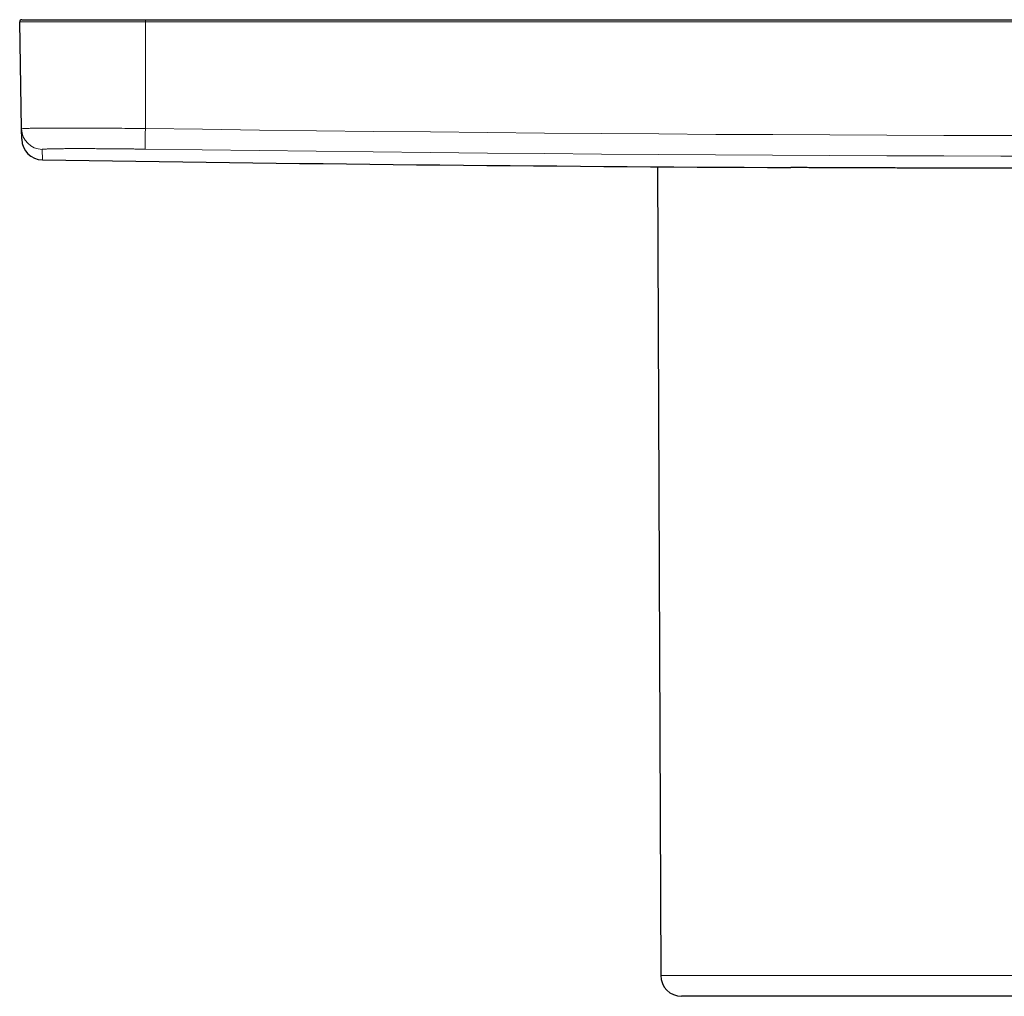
# Model space of a CAD drawing. Header units: millimetres. Extents: x 8 to 491, y 12 to 461.
# Tile 7 of 29: x 204 to 251, y 188 to 235. Entities that reach past the tile are written whole.
import ezdxf

# ---------------------------------------------------------------- set-up
doc = ezdxf.new("R2010")
doc.units = ezdxf.units.MM

msp = doc.modelspace()

# ---------------------------------------------------------------- linework, layer by layer
at = {"color": 7, "linetype": 'Continuous', "lineweight": 30}
for p, q in [((204.091, 229.598), (204.002, 234.704)), ((204.102, 234.806), (210, 234.806)), ((210, 234.806), (308, 234.806)), ((204.1, 229.1), (204.091, 229.598)), ((234.442, 227.789), (234.596, 189.202)), ((252.01, 188.206), (235.596, 188.206))]:
    msp.add_line(p, q, dxfattribs=at)
at = {"color": 8, "linetype": 'Continuous', "lineweight": 0}
for p, q in [((210, 234.704), (204.002, 234.704)), ((210, 234.806), (210, 234.704)), ((210, 229.612), (210, 234.704)), ((308, 234.704), (210, 234.704)), ((205.075, 228.616), (205.084, 228.118)), ((252, 189.202), (234.596, 189.202))]:
    msp.add_line(p, q, dxfattribs=at)
at = {"color": 8, "linetype": 'Continuous', "lineweight": 0, "flags": 128}
for points in [[(209.986, 228.63), (209.986, 228.632), (209.986, 228.636), (209.986, 228.642), (209.986, 228.65), (209.986, 228.661), (209.987, 228.673), (209.987, 228.688), (209.987, 228.705), (209.987, 228.723), (209.988, 228.744), (209.988, 228.767), (209.988, 228.791), (209.989, 228.817), (209.989, 228.845), (209.99, 228.875), (209.99, 228.906), (209.991, 228.939), (209.991, 228.974), (209.992, 229.009), (209.992, 229.047), (209.993, 229.085), (209.993, 229.125), (209.994, 229.165), (209.994, 229.207), (209.995, 229.25), (209.996, 229.293), (209.996, 229.337), (209.997, 229.382), (209.997, 229.427), (209.998, 229.473), (209.999, 229.519), (209.999, 229.565), (210, 229.612)], [(210, 229.612), (212.722, 229.575), (215.444, 229.54), (218.166, 229.507), (220.888, 229.476), (223.611, 229.448), (226.333, 229.421), (229.055, 229.397), (231.777, 229.375), (234.499, 229.354), (237.222, 229.336), (239.944, 229.321), (242.666, 229.307), (245.388, 229.295), (248.111, 229.286), (250.833, 229.278), (253.555, 229.273)], [(253.554, 228.29), (250.831, 228.296), (248.108, 228.303), (245.385, 228.313), (242.662, 228.324), (239.938, 228.338), (237.215, 228.354), (234.492, 228.372), (231.769, 228.392), (229.046, 228.414), (226.323, 228.439), (223.6, 228.465), (220.878, 228.494), (218.155, 228.525), (215.432, 228.558), (212.709, 228.593), (209.986, 228.63)]]:
    msp.add_lwpolyline(points, dxfattribs=at)
at = {"color": 7, "linetype": 'Continuous', "lineweight": 30}
for centre, radius, start, end in [((204.102, 234.706), 0.1, 90, 181), ((205.099, 229.118), 1, 181, 269.1173), ((259, 3727.702), 3500, 269.117349, 269.70218), ((235.596, 189.206), 1, 180.2292, 270)]:
    msp.add_arc(centre, radius, start, end, dxfattribs=at)
at = {"color": 8, "linetype": 'Continuous', "lineweight": 0}
msp.add_arc((205.091, 229.615), 1, 181.0039, 269.1216, dxfattribs=at)
for points, knots in [([(204.091, 229.598), (204.097, 229.601), (204.108, 229.606), (204.2, 229.613), (204.346, 229.619), (204.615, 229.626), (205.084, 229.632), (205.835, 229.635), (206.74, 229.635), (207.763, 229.631), (208.863, 229.624), (209.622, 229.616), (210, 229.612)], [0, 0, 0, 0, 0.064041, 0.127883, 0.191528, 0.254975, 0.381119, 0.506474, 0.63104, 0.754816, 0.877803, 1, 1, 1, 1]), ([(209.986, 228.63), (209.921, 228.63), (209.791, 228.632), (209.597, 228.635), (209.403, 228.637), (209.211, 228.639), (209.02, 228.641), (208.831, 228.643), (208.649, 228.645), (208.474, 228.647), (208.307, 228.648), (208.142, 228.649), (207.979, 228.65), (207.818, 228.651), (207.661, 228.652), (207.507, 228.653), (207.355, 228.654), (207.208, 228.654), (207.064, 228.654), (206.923, 228.654), (206.789, 228.654), (206.662, 228.654), (206.541, 228.654), (206.425, 228.654), (206.312, 228.653), (206.202, 228.653), (206.094, 228.652), (205.989, 228.651), (205.889, 228.65), (205.795, 228.649), (205.706, 228.647), (205.624, 228.646), (205.549, 228.644), (205.48, 228.643), (205.416, 228.641), (205.358, 228.639), (205.305, 228.637), (205.257, 228.635), (205.214, 228.633), (205.177, 228.631), (205.146, 228.628), (205.12, 228.626), (205.1, 228.624), (205.086, 228.621), (205.077, 228.618), (205.076, 228.616), (205.075, 228.616)], [0, 0, 0, 0, 0.025293, 0.0505389, 0.0757457, 0.1009196, 0.1260659, 0.1511887, 0.1762913, 0.1992865, 0.2222681, 0.2452373, 0.2681949, 0.2911416, 0.3140783, 0.3370056, 0.3599245, 0.3828364, 0.4057428, 0.4286459, 0.4515484, 0.4731449, 0.4947474, 0.5163549, 0.5379593, 0.5595637, 0.5824805, 0.6054031, 0.6283335, 0.6512731, 0.6742228, 0.6971831, 0.7188417, 0.7405102, 0.7621888, 0.7838776, 0.8055771, 0.8272876, 0.84901, 0.8707455, 0.8924956, 0.9142625, 0.9356597, 0.957079, 0.9785242, 1, 1, 1, 1])]:
    msp.add_open_spline(points, degree=3, knots=knots, dxfattribs=at)
at = {"color": 7, "linetype": 'Continuous', "lineweight": 30}
msp.add_open_spline([(252, 227.716), (251.943, 227.716), (251.759, 227.717), (251.449, 227.717), (251.073, 227.718), (250.697, 227.718), (250.324, 227.719), (249.951, 227.72), (249.577, 227.72), (249.203, 227.721), (248.832, 227.722), (248.449, 227.723), (248.056, 227.724), (247.654, 227.725), (247.255, 227.726), (246.859, 227.727), (246.467, 227.728), (246.078, 227.729), (245.694, 227.73), (245.329, 227.731), (244.985, 227.732), (244.66, 227.733), (244.339, 227.735), (244.021, 227.736), (243.706, 227.737), (243.395, 227.738), (243.087, 227.739), (242.782, 227.741), (242.479, 227.742), (242.178, 227.743), (241.881, 227.744), (241.587, 227.746), (241.297, 227.747), (241.036, 227.749), (240.875, 227.749), (240.807, 227.75)], degree=3, knots=[0, 0, 0, 0, 0.0134866, 0.0431933, 0.0730206, 0.1028517, 0.1326828, 0.1625101, 0.1929719, 0.2234337, 0.2539278, 0.2844219, 0.3182497, 0.3520831, 0.3859164, 0.4197442, 0.4537504, 0.4877623, 0.5217741, 0.5557804, 0.5854874, 0.6151982, 0.644909, 0.6746161, 0.7044437, 0.7342752, 0.7641066, 0.7939343, 0.8243964, 0.8548586, 0.885353, 0.9158475, 0.9467884, 0.9777355, 1, 1, 1, 1], dxfattribs=at)

doc.saveas('drawing.dxf')
